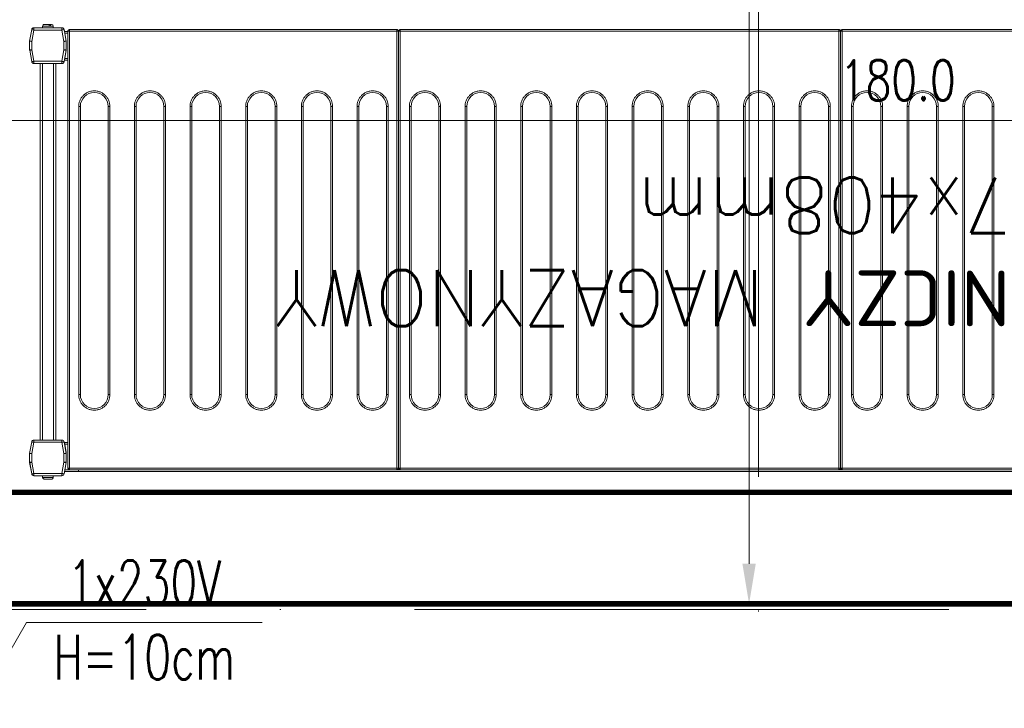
# Model space of a CAD drawing. Header units: millimetres. Extents: x -2074 to 12588, y -3630 to 101167.
# Tile 32 of 256: x 2383 to 2472, y -1652 to -1590. Entities that reach past the tile are written whole.
import ezdxf

# ---------------------------------------------------------------- set-up
doc = ezdxf.new("R2010")
doc.units = ezdxf.units.MM
doc.linetypes.add('ACAD_ISO10W100', pattern=[18, 12, -3, 0, -3])
for name, color, linetype, lineweight in [('SelinAr_BUD_osie', 8, 'ACAD_ISO10W100', 18), ('SelinAr_BUD_ściany', 7, 'Continuous', 25), ('SelinAr_WYP_chłodnictwo', 8, 'Continuous', 18), ('SelinAr_WYP_instalacje elektryczne', 8, 'Continuous', 18), ('SelinAr_WYP_komory', 8, 'Continuous', 18)]:
    doc.layers.add(name, color=color, linetype=linetype, lineweight=lineweight)
doc.styles.add('Arch-Dim', font='romans.shx', dxfattribs={"width": 0.75})
doc.styles.add('JACEK_07', font='SIMPLEX.SHX', dxfattribs={"width": 0.7})
doc.styles.add('RomanS', font='romans.shx')
doc.dimstyles.new('Standard 50', dxfattribs={"dimscale": 20, "dimtxt": 0.18, "dimasz": 0.18, "dimexe": 0.18, "dimexo": 0.0625, "dimgap": 0.09, "dimtad": 1, "dimdec": 1, "dimzin": 0, "dimdsep": 46, "dimtxsty": 'Arch-Dim', "dimcen": 0.09, "dimclrd": 2, "dimclre": 2, "dimclrt": 1, "dimadec": 0, "dimazin": 0, "dimtfac": 1, "dimtdec": 1, "dimtofl": 0, "dimtmove": 0, "dimatfit": 3, "dimfxl": 0, "dimtolj": 1, "dimtzin": 0, "dimarcsym": 0})

# ---------------------------------------------------------------- blocks, each defined once
blk = doc.blocks.new('*D426')
at = {"color": 2, "lineweight": -2}
for p, q in [((41.25, 200), (80.249, 200)), ((76.649, 196.4), (76.649, 3.6)), ((41.25, 0), (80.249, 0))]:
    blk.add_line(p, q, dxfattribs=at)
at = {"color": 2}
for points in [[(76.049, 196.4), (77.249, 196.4), (76.649, 200)], [(76.049, 3.6), (77.249, 3.6), (76.649, 0)]]:
    blk.add_solid(points, dxfattribs=at)
at = {"layer": 'Defpoints', "color": 0}
for p in [(40, 200), (40, 0), (76.649, 0)]:
    blk.add_point(p, dxfattribs=at)
at = {"color": 1, "insert": (73.049, 100), "char_height": 3.6, "attachment_point": 5, "rotation": 90, "style": 'Arch-Dim'}
blk.add_mtext('\\A1;200.0', dxfattribs=at)
blk = doc.blocks.new('*D427')
at = {"color": 2, "lineweight": -2}
for p, q in [((0, 1.25), (0, 46.971)), ((180, 1.25), (180, 46.971)), ((176.4, 43.371), (3.6, 43.371))]:
    blk.add_line(p, q, dxfattribs=at)
at = {"color": 2}
for points in [[(3.6, 43.971), (3.6, 42.771), (0, 43.371)], [(176.4, 43.971), (176.4, 42.771), (180, 43.371)]]:
    blk.add_solid(points, dxfattribs=at)
at = {"layer": 'Defpoints', "color": 0}
for p in [(0, 43.371), (0, 0), (180, 0)]:
    blk.add_point(p, dxfattribs=at)
at = {"color": 1, "insert": (90, 46.971), "char_height": 3.6, "attachment_point": 5, "style": 'Arch-Dim'}
blk.add_mtext('\\A1;180.0', dxfattribs=at)
blk = doc.blocks.new('*U389')
at = {"ltscale": 4}
blk.add_line((0, 50), (0, -1730), dxfattribs=at)
blk = doc.blocks.new('*U341')
at = {"layer": 'SelinAr_WYP_instalacje elektryczne'}
blk.add_lwpolyline([(5, 0), (11.252, 10.829), (32.418, 10.829)], dxfattribs=at)
at = {"layer": 'SelinAr_WYP_instalacje elektryczne', "insert": (21.835, 11.053), "char_height": 4, "width": 21.16548, "attachment_point": 5, "style": 'JACEK_07'}
blk.add_mtext('1x230V\\PH=10cm', dxfattribs=at)
blk = doc.blocks.new('*U395')
at = {"ltscale": 4}
blk.add_line((-50, 0), (1405.402, 0), dxfattribs=at)
blk = doc.blocks.new('*U382')
at = {"lineweight": 15}
for p, q in [((4.383, -0.675), (151.283, -0.675)), ((4.383, -0.825), (151.283, -0.825)), ((82.683, -0.835), (43.283, -0.835)), ((82.683, -0.835), (82.683, -0.879)), ((82.683, -0.879), (82.683, -0.985)), ((82.983, -0.879), (82.983, -0.835)), ((122.383, -0.835), (82.983, -0.835)), ((82.983, -0.985), (82.983, -0.879)), ((122.383, -0.835), (122.383, -0.879)), ((122.383, -0.879), (122.383, -0.985)), ((122.683, -0.879), (122.683, -0.835)), ((152.083, -0.835), (122.683, -0.835)), ((122.683, -0.985), (122.683, -0.879)), ((151.283, -0.825), (151.283, -0.675)), ((151.283, -0.675), (152.529, -0.675)), ((151.283, -0.835), (151.283, -0.825)), ((151.283, -0.825), (152.502, -0.825)), ((152.083, -0.835), (152.083, -0.879)), ((152.083, -0.879), (152.083, -0.985)), ((152.566, -0.465), (152.386, -1.483)), ((152.763, -0.5), (152.583, -1.517)), ((152.763, -0.3), (152.763, -0.5)), ((155.287, -0.3), (152.763, -0.3)), ((155.287, -0.5), (152.763, -0.5)), ((153.55, -0.15), (153.55, -0.3)), ((154.5, -0.15), (153.55, -0.15)), ((153.557, -0.12), (153.553, -0.12)), ((154.497, -0.12), (154.493, -0.12)), ((154.5, -0.3), (154.5, -0.15)), ((155.287, -0.5), (155.287, -0.3)), ((155.466, -1.517), (155.287, -0.5)), ((155.663, -1.483), (155.484, -0.465)), ((155.484, -0.465), (155.666, -1.5)), ((82.683, -0.985), (43.283, -0.985)), ((82.683, -40.185), (82.683, -0.985)), ((82.833, -0.985), (82.683, -0.985)), ((82.983, -0.985), (82.833, -0.985)), ((82.833, -0.985), (82.833, -40.185)), ((82.983, -0.985), (82.983, -40.185)), ((122.383, -0.985), (82.983, -0.985)), ((122.383, -40.185), (122.383, -0.985)), ((122.533, -0.985), (122.383, -0.985)), ((122.533, -40.185), (122.533, -0.985)), ((122.683, -0.985), (122.533, -0.985)), ((122.683, -0.985), (122.683, -40.185)), ((152.083, -0.985), (122.683, -0.985)), ((152.083, -40.185), (152.083, -0.985)), ((152.233, -0.985), (152.083, -0.985)), ((152.233, -40.185), (152.233, -0.985)), ((152.383, -1.5), (152.386, -1.483)), ((152.383, -1.517), (152.383, -1.5)), ((152.383, -1.517), (152.383, -2.3)), ((152.583, -1.517), (152.383, -1.517)), ((152.583, -1.517), (152.583, -2.283)), ((155.466, -2.283), (155.466, -1.517)), ((155.666, -1.517), (155.466, -1.517)), ((155.666, -1.5), (155.666, -2.3)), ((155.666, -2.3), (155.666, -1.517)), ((152.383, -2.375), (152.383, -2.3)), ((152.383, -2.3), (152.566, -3.335)), ((152.515, -3.125), (152.383, -2.375)), ((152.583, -2.283), (152.763, -3.3)), ((155.287, -3.3), (155.466, -2.283)), ((155.484, -3.335), (155.666, -2.3)), ((155.666, -2.3), (155.484, -3.335)), ((152.233, -3.125), (152.515, -3.125)), ((152.233, -3.275), (152.542, -3.275)), ((152.763, -3.3), (155.287, -3.3)), ((152.763, -3.3), (152.763, -3.5)), ((152.763, -3.5), (155.287, -3.5)), ((153.325, -37.291), (153.325, -3.5)), ((153.525, -37.291), (153.525, -3.5)), ((154.525, -37.291), (154.525, -3.5)), ((154.725, -37.291), (154.725, -3.5)), ((155.287, -3.5), (155.287, -3.3)), ((152.233, -37.575), (152.542, -37.575)), ((152.233, -37.725), (152.515, -37.725)), ((152.383, -38.475), (152.515, -37.725)), ((152.566, -37.457), (152.386, -38.474)), ((152.763, -37.491), (152.583, -38.509)), ((152.763, -37.291), (152.763, -37.491)), ((155.287, -37.291), (152.763, -37.291)), ((155.287, -37.491), (152.763, -37.491)), ((155.287, -37.491), (155.287, -37.291)), ((155.466, -38.509), (155.287, -37.491)), ((155.663, -38.474), (155.484, -37.457)), ((152.383, -38.5), (152.383, -38.475)), ((152.383, -38.499), (152.383, -38.5)), ((152.383, -38.5), (152.383, -38.509)), ((152.583, -38.509), (152.383, -38.509)), ((152.383, -38.509), (152.383, -39.291)), ((152.583, -38.509), (152.583, -39.274)), ((155.666, -38.509), (155.466, -38.509)), ((155.466, -39.274), (155.466, -38.509)), ((155.666, -38.5), (155.666, -38.498)), ((155.666, -39.3), (155.666, -38.5)), ((155.666, -39.291), (155.666, -38.509)), ((152.383, -39.291), (152.566, -40.326)), ((152.383, -39.291), (152.383, -39.3)), ((152.383, -39.3), (152.566, -40.335)), ((152.583, -39.274), (152.763, -40.291)), ((155.287, -40.291), (155.466, -39.274)), ((155.484, -40.326), (155.666, -39.291)), ((155.484, -40.335), (155.666, -39.3)), ((43.283, -40.185), (82.683, -40.185)), ((43.283, -40.335), (82.683, -40.335)), ((82.683, -40.185), (82.833, -40.185)), ((82.683, -40.332), (82.683, -40.185)), ((82.683, -40.335), (82.683, -40.332)), ((82.833, -40.185), (82.983, -40.185)), ((82.983, -40.185), (122.383, -40.185)), ((82.983, -40.185), (82.983, -40.332)), ((82.983, -40.332), (82.983, -40.335)), ((82.983, -40.335), (122.383, -40.335)), ((122.383, -40.185), (122.533, -40.185)), ((122.383, -40.332), (122.383, -40.185)), ((122.383, -40.335), (122.383, -40.332)), ((122.533, -40.185), (122.683, -40.185)), ((122.683, -40.185), (152.083, -40.185)), ((122.683, -40.185), (122.683, -40.332)), ((122.683, -40.332), (122.683, -40.335)), ((122.683, -40.335), (152.083, -40.335)), ((152.083, -40.185), (152.233, -40.185)), ((152.083, -40.332), (152.083, -40.185)), ((152.083, -40.335), (152.083, -40.332)), ((152.233, -40.025), (152.511, -40.025)), ((152.233, -40.175), (152.537, -40.175)), ((152.763, -40.291), (155.287, -40.291)), ((152.763, -40.291), (152.763, -40.491)), ((152.763, -40.491), (155.287, -40.491)), ((152.763, -40.5), (155.287, -40.5)), ((153.55, -40.5), (153.55, -40.65)), ((153.55, -40.65), (154.5, -40.65)), ((154.5, -40.65), (154.5, -40.5)), ((155.287, -40.491), (155.287, -40.291)), ((153.791, -40.68), (153.901, -40.68)), ((153.941, -40.8), (153.847, -40.8))]:
    blk.add_line(p, q, dxfattribs=at)
at = {"color": 253, "lineweight": 15}
for p, q in [((69.063, -33.435), (69.063, -7.585)), ((69.063, -7.585), (69.213, -7.585)), ((69.213, -33.435), (69.213, -7.585)), ((71.713, -7.585), (71.713, -33.435)), ((71.863, -7.585), (71.713, -7.585)), ((71.863, -7.585), (71.863, -33.435)), ((74.063, -33.435), (74.063, -7.585)), ((74.063, -7.585), (74.213, -7.585)), ((74.213, -33.435), (74.213, -7.585)), ((76.713, -7.585), (76.713, -33.435)), ((76.863, -7.585), (76.713, -7.585)), ((76.863, -7.585), (76.863, -33.435)), ((79.063, -33.435), (79.063, -7.585)), ((79.063, -7.585), (79.213, -7.585)), ((79.213, -33.435), (79.213, -7.585)), ((81.713, -7.585), (81.713, -33.435)), ((81.863, -7.585), (81.713, -7.585)), ((81.863, -7.585), (81.863, -33.435)), ((83.763, -33.435), (83.763, -7.585)), ((83.763, -7.585), (83.913, -7.585)), ((83.913, -33.435), (83.913, -7.585)), ((86.413, -7.585), (86.413, -33.435)), ((86.563, -7.585), (86.413, -7.585)), ((86.563, -7.585), (86.563, -33.435)), ((88.763, -33.435), (88.763, -7.585)), ((88.763, -7.585), (88.913, -7.585)), ((88.913, -33.435), (88.913, -7.585)), ((91.413, -7.585), (91.413, -33.435)), ((91.563, -7.585), (91.413, -7.585)), ((91.563, -7.585), (91.563, -33.435)), ((93.763, -33.435), (93.763, -7.585)), ((93.763, -7.585), (93.913, -7.585)), ((93.913, -33.435), (93.913, -7.585)), ((96.413, -7.585), (96.413, -33.435)), ((96.563, -7.585), (96.413, -7.585)), ((96.563, -7.585), (96.563, -33.435)), ((98.763, -33.435), (98.763, -7.585)), ((98.763, -7.585), (98.913, -7.585)), ((98.913, -33.435), (98.913, -7.585)), ((101.413, -7.585), (101.413, -33.435)), ((101.563, -7.585), (101.413, -7.585)), ((101.563, -7.585), (101.563, -33.435)), ((103.763, -33.435), (103.763, -7.585)), ((103.763, -7.585), (103.913, -7.585)), ((103.913, -33.435), (103.913, -7.585)), ((106.413, -7.585), (106.413, -33.435)), ((106.563, -7.585), (106.413, -7.585)), ((106.563, -7.585), (106.563, -33.435)), ((108.763, -33.435), (108.763, -7.585)), ((108.763, -7.585), (108.913, -7.585)), ((108.913, -33.435), (108.913, -7.585)), ((111.413, -7.585), (111.413, -33.435)), ((111.563, -7.585), (111.413, -7.585)), ((111.563, -7.585), (111.563, -33.435)), ((113.763, -33.435), (113.763, -7.585)), ((113.763, -7.585), (113.913, -7.585)), ((113.913, -33.435), (113.913, -7.585)), ((116.413, -7.585), (116.413, -33.435)), ((116.563, -7.585), (116.413, -7.585)), ((116.563, -7.585), (116.563, -33.435)), ((118.763, -33.435), (118.763, -7.585)), ((118.763, -7.585), (118.913, -7.585)), ((118.913, -33.435), (118.913, -7.585)), ((121.413, -7.585), (121.413, -33.435)), ((121.563, -7.585), (121.413, -7.585)), ((121.563, -7.585), (121.563, -33.435)), ((123.463, -33.435), (123.463, -7.585)), ((123.463, -7.585), (123.613, -7.585)), ((123.613, -33.435), (123.613, -7.585)), ((126.113, -7.585), (126.113, -33.435)), ((126.263, -7.585), (126.113, -7.585)), ((126.263, -7.585), (126.263, -33.435)), ((128.463, -33.435), (128.463, -7.585)), ((128.463, -7.585), (128.613, -7.585)), ((128.613, -33.435), (128.613, -7.585)), ((131.113, -7.585), (131.113, -33.435)), ((131.263, -7.585), (131.113, -7.585)), ((131.263, -7.585), (131.263, -33.435)), ((133.463, -33.435), (133.463, -7.585)), ((133.463, -7.585), (133.613, -7.585)), ((133.613, -33.435), (133.613, -7.585)), ((136.113, -7.585), (136.113, -33.435)), ((136.263, -7.585), (136.113, -7.585)), ((136.263, -7.585), (136.263, -33.435)), ((138.463, -33.435), (138.463, -7.585)), ((138.463, -7.585), (138.613, -7.585)), ((138.613, -33.435), (138.613, -7.585)), ((141.113, -7.585), (141.113, -33.435)), ((141.263, -7.585), (141.113, -7.585)), ((141.263, -7.585), (141.263, -33.435)), ((143.463, -33.435), (143.463, -7.585)), ((143.463, -7.585), (143.613, -7.585)), ((143.613, -33.435), (143.613, -7.585)), ((146.113, -7.585), (146.113, -33.435)), ((146.263, -7.585), (146.113, -7.585)), ((146.263, -7.585), (146.263, -33.435)), ((148.463, -33.435), (148.463, -7.585)), ((148.463, -7.585), (148.613, -7.585)), ((148.613, -33.435), (148.613, -7.585)), ((151.113, -7.585), (151.113, -33.435)), ((151.263, -7.585), (151.113, -7.585)), ((151.263, -7.585), (151.263, -33.435)), ((69.213, -33.435), (69.063, -33.435)), ((71.863, -33.435), (71.713, -33.435)), ((74.213, -33.435), (74.063, -33.435)), ((76.863, -33.435), (76.713, -33.435)), ((79.213, -33.435), (79.063, -33.435)), ((81.863, -33.435), (81.713, -33.435)), ((83.913, -33.435), (83.763, -33.435)), ((86.563, -33.435), (86.413, -33.435)), ((88.913, -33.435), (88.763, -33.435)), ((91.563, -33.435), (91.413, -33.435)), ((93.913, -33.435), (93.763, -33.435)), ((96.563, -33.435), (96.413, -33.435)), ((98.913, -33.435), (98.763, -33.435)), ((101.563, -33.435), (101.413, -33.435)), ((103.913, -33.435), (103.763, -33.435)), ((106.563, -33.435), (106.413, -33.435)), ((108.913, -33.435), (108.763, -33.435)), ((111.563, -33.435), (111.413, -33.435)), ((113.913, -33.435), (113.763, -33.435)), ((116.563, -33.435), (116.413, -33.435)), ((118.913, -33.435), (118.763, -33.435)), ((121.563, -33.435), (121.413, -33.435)), ((123.613, -33.435), (123.463, -33.435)), ((126.263, -33.435), (126.113, -33.435)), ((128.613, -33.435), (128.463, -33.435)), ((131.263, -33.435), (131.113, -33.435)), ((133.613, -33.435), (133.463, -33.435)), ((136.263, -33.435), (136.113, -33.435)), ((138.613, -33.435), (138.463, -33.435)), ((141.263, -33.435), (141.113, -33.435)), ((143.613, -33.435), (143.463, -33.435)), ((146.263, -33.435), (146.113, -33.435)), ((148.613, -33.435), (148.463, -33.435)), ((151.263, -33.435), (151.113, -33.435))]:
    blk.add_line(p, q, dxfattribs=at)
at = {"lineweight": 15, "flags": 128}
for points in [[(152.763, -0.5), (152.724, -0.493), (152.687, -0.487), (152.653, -0.481), (152.623, -0.475), (152.599, -0.471), (152.581, -0.468), (152.569, -0.466), (152.566, -0.465)], [(155.484, -0.465), (155.48, -0.466), (155.469, -0.468), (155.451, -0.471), (155.426, -0.475), (155.396, -0.481), (155.362, -0.487), (155.325, -0.493), (155.287, -0.5)], [(152.386, -1.483), (152.39, -1.483), (152.401, -1.485), (152.419, -1.489), (152.444, -1.493), (152.474, -1.498), (152.508, -1.504), (152.545, -1.511), (152.583, -1.517)], [(155.466, -1.517), (155.505, -1.511), (155.542, -1.504), (155.576, -1.498), (155.606, -1.493), (155.63, -1.489), (155.648, -1.485), (155.66, -1.483), (155.663, -1.483)], [(152.583, -2.283), (152.544, -2.286), (152.507, -2.289), (152.472, -2.292), (152.442, -2.295), (152.417, -2.297), (152.398, -2.299), (152.387, -2.3), (152.383, -2.3)], [(155.666, -2.3), (155.663, -2.3), (155.654, -2.299), (155.64, -2.298), (155.62, -2.296), (155.595, -2.294), (155.566, -2.291), (155.535, -2.288), (155.501, -2.286), (155.466, -2.283)], [(152.542, -3.275), (152.541, -3.272), (152.54, -3.264), (152.537, -3.25), (152.534, -3.231), (152.53, -3.208), (152.526, -3.182), (152.521, -3.154), (152.515, -3.125)], [(152.566, -3.335), (152.569, -3.334), (152.581, -3.332), (152.599, -3.329), (152.623, -3.325), (152.653, -3.319), (152.687, -3.313), (152.724, -3.307), (152.763, -3.3)], [(155.287, -3.3), (155.325, -3.307), (155.362, -3.313), (155.396, -3.319), (155.426, -3.325), (155.451, -3.329), (155.469, -3.332), (155.48, -3.334), (155.484, -3.335)], [(152.515, -37.725), (152.521, -37.696), (152.526, -37.668), (152.53, -37.642), (152.534, -37.619), (152.537, -37.6), (152.54, -37.586), (152.541, -37.578), (152.542, -37.575)], [(152.763, -37.491), (152.724, -37.484), (152.687, -37.478), (152.653, -37.472), (152.623, -37.467), (152.599, -37.462), (152.581, -37.459), (152.569, -37.457), (152.566, -37.457)], [(155.484, -37.457), (155.48, -37.457), (155.469, -37.459), (155.451, -37.462), (155.426, -37.467), (155.396, -37.472), (155.362, -37.478), (155.325, -37.484), (155.287, -37.491)], [(152.386, -38.474), (152.39, -38.475), (152.401, -38.477), (152.419, -38.48), (152.444, -38.484), (152.474, -38.489), (152.508, -38.495), (152.545, -38.502), (152.583, -38.509)], [(155.466, -38.509), (155.505, -38.502), (155.542, -38.495), (155.576, -38.489), (155.606, -38.484), (155.63, -38.48), (155.648, -38.477), (155.66, -38.475), (155.663, -38.474)], [(152.583, -39.274), (152.544, -39.277), (152.507, -39.28), (152.472, -39.283), (152.442, -39.286), (152.417, -39.288), (152.398, -39.29), (152.387, -39.291), (152.383, -39.291)], [(155.666, -39.291), (155.663, -39.291), (155.654, -39.29), (155.64, -39.289), (155.62, -39.287), (155.595, -39.285), (155.566, -39.283), (155.535, -39.28), (155.501, -39.277), (155.466, -39.274)], [(152.566, -40.326), (152.569, -40.325), (152.581, -40.323), (152.599, -40.32), (152.623, -40.316), (152.653, -40.311), (152.687, -40.305), (152.724, -40.298), (152.763, -40.291)], [(155.287, -40.291), (155.325, -40.298), (155.362, -40.305), (155.396, -40.311), (155.426, -40.316), (155.451, -40.32), (155.469, -40.323), (155.48, -40.325), (155.484, -40.326)]]:
    blk.add_lwpolyline(points, dxfattribs=at)
at = {"lineweight": 15}
for centre, radius, start, end in [((82.683, -0.985), 0.15, 0, 90), ((82.983, -0.985), 0.15, 90, 180), ((122.383, -0.985), 0.15, 0, 90), ((122.683, -0.985), 0.15, 90, 180), ((152.083, -0.985), 0.15, 0, 90), ((152.763, -0.5), 0.2, 90, 170), ((153.7, -0.15), 0.15, 168.46304, 180), ((154.35, -0.15), 0.15, 0, 11.53696), ((155.287, -0.5), 0.2, 10, 90), ((152.583, -1.517), 0.2, 170, 180), ((155.466, -1.517), 0.2, 0, 10), ((152.763, -3.3), 0.2, 190, 270), ((155.287, -3.3), 0.2, 270, 350), ((155.287, -3.3), 0.2, 270, 350), ((152.763, -37.491), 0.2, 90, 170), ((155.287, -37.491), 0.2, 10, 90), ((152.583, -38.509), 0.2, 170, 180), ((155.466, -38.509), 0.2, 0, 10), ((152.763, -40.291), 0.2, 190, 270), ((152.763, -40.3), 0.2, 190, 270), ((153.7, -40.65), 0.15, 180, 270), ((154.35, -40.65), 0.15, 270, 0), ((155.287, -40.291), 0.2, 270, 350), ((155.287, -40.3), 0.2, 270, 350)]:
    blk.add_arc(centre, radius, start, end, dxfattribs=at)
at = {"color": 253, "lineweight": 15}
for centre, start, end in [((70.463, -7.585), 0, 180), ((75.463, -7.585), 0, 180), ((80.463, -7.585), 0, 180), ((85.163, -7.585), 0, 180), ((90.163, -7.585), 0, 180), ((95.163, -7.585), 0, 180), ((100.163, -7.585), 0, 180), ((105.163, -7.585), 0, 180), ((110.163, -7.585), 0, 180), ((115.163, -7.585), 0, 180), ((120.163, -7.585), 0, 180), ((124.863, -7.585), 0, 180), ((129.863, -7.585), 0, 180), ((134.863, -7.585), 0, 180), ((139.863, -7.585), 0, 180), ((144.863, -7.585), 0, 180), ((149.863, -7.585), 0, 180), ((70.463, -33.435), 180, 0), ((75.463, -33.435), 180, 0), ((80.463, -33.435), 180, 0), ((85.163, -33.435), 180, 0), ((90.163, -33.435), 180, 0), ((95.163, -33.435), 180, 0), ((100.163, -33.435), 180, 0), ((105.163, -33.435), 180, 0), ((110.163, -33.435), 180, 0), ((115.163, -33.435), 180, 0), ((120.163, -33.435), 180, 0), ((124.863, -33.435), 180, 0), ((129.863, -33.435), 180, 0), ((134.863, -33.435), 180, 0), ((139.863, -33.435), 180, 0), ((144.863, -33.435), 180, 0), ((149.863, -33.435), 180, 0)]:
    blk.add_arc(centre, 1.25, start, end, dxfattribs=at)
at = {"lineweight": 15}
for points, knots in [([(153.705, 0), (153.688, -0.002), (153.654, -0.005), (153.608, -0.031), (153.572, -0.07), (153.562, -0.103), (153.557, -0.12)], [0, 0, 0, 0, 0.250223, 0.50055, 0.748156, 1, 1, 1, 1]), ([(154.344, 0), (154.334, 0), (154.313, 0), (154.236, 0), (154.136, 0), (154.025, 0), (153.913, 0), (153.813, 0), (153.737, 0), (153.716, 0), (153.705, 0)], [0, 0, 0, 0, 0.121175, 0.249996, 0.378825, 0.5, 0.621175, 0.750004, 0.878825, 1, 1, 1, 1]), ([(154.493, -0.12), (154.488, -0.104), (154.478, -0.072), (154.444, -0.033), (154.398, -0.006), (154.363, -0.002), (154.344, 0)], [0, 0, 0, 0, 0.243628, 0.487231, 0.731943, 1, 1, 1, 1]), ([(82.683, -40.332), (82.693, -40.331), (82.714, -40.329), (82.743, -40.32), (82.77, -40.305), (82.8, -40.28), (82.828, -40.24), (82.831, -40.202), (82.833, -40.183)], [0, 0, 0, 0, 0.130758, 0.260025, 0.387956, 0.514571, 0.761733, 1, 1, 1, 1]), ([(82.833, -40.183), (82.835, -40.202), (82.839, -40.24), (82.867, -40.28), (82.897, -40.305), (82.923, -40.32), (82.953, -40.329), (82.973, -40.331), (82.983, -40.332)], [0, 0, 0, 0, 0.2382669, 0.4854287, 0.6120441, 0.7399751, 0.869242, 1, 1, 1, 1]), ([(122.383, -40.332), (122.393, -40.331), (122.414, -40.329), (122.443, -40.32), (122.47, -40.305), (122.5, -40.28), (122.528, -40.24), (122.531, -40.202), (122.533, -40.183)], [0, 0, 0, 0, 0.130781, 0.260045, 0.387974, 0.514588, 0.761732, 1, 1, 1, 1]), ([(122.533, -40.183), (122.535, -40.202), (122.539, -40.24), (122.566, -40.28), (122.597, -40.305), (122.623, -40.32), (122.653, -40.329), (122.673, -40.331), (122.683, -40.332)], [0, 0, 0, 0, 0.238268, 0.485414, 0.612028, 0.740001, 0.869219, 1, 1, 1, 1]), ([(152.083, -40.332), (152.093, -40.331), (152.114, -40.329), (152.143, -40.32), (152.17, -40.305), (152.2, -40.28), (152.228, -40.24), (152.231, -40.202), (152.233, -40.183)], [0, 0, 0, 0, 0.130781, 0.259999, 0.387972, 0.514586, 0.761732, 1, 1, 1, 1]), ([(153.745, -40.8), (153.752, -40.8), (153.774, -40.8), (153.817, -40.8), (153.847, -40.8)], [0, 0, 0, 0, 0.31193, 1, 1, 1, 1]), ([(153.847, -40.8), (153.841, -40.798), (153.828, -40.795), (153.81, -40.769), (153.797, -40.73), (153.793, -40.697), (153.791, -40.68)], [0, 0, 0, 0, 0.250219, 0.500536, 0.748167, 1, 1, 1, 1]), ([(153.901, -40.68), (153.903, -40.696), (153.907, -40.728), (153.92, -40.767), (153.938, -40.794), (153.951, -40.798), (153.958, -40.8)], [0, 0, 0, 0, 0.243636, 0.487267, 0.731983, 1, 1, 1, 1]), ([(153.958, -40.8), (153.995, -40.8), (154.07, -40.8), (154.18, -40.8), (154.272, -40.8), (154.329, -40.8), (154.354, -40.8), (154.348, -40.8), (154.347, -40.8)], [0, 0, 0, 0, 0.188956, 0.389822, 0.590683, 0.779625, 0.968579, 1, 1, 1, 1])]:
    blk.add_open_spline(points, degree=3, knots=knots, dxfattribs=at)
at = {"color": 253, "lineweight": 15}
for points, knots in [([(69.063, -7.585), (69.068, -7.5), (69.077, -7.324), (69.155, -7.063), (69.284, -6.812), (69.466, -6.588), (69.69, -6.406), (69.941, -6.276), (70.202, -6.201), (70.463, -6.177), (70.724, -6.201), (70.985, -6.276), (71.236, -6.406), (71.46, -6.588), (71.642, -6.812), (71.771, -7.063), (71.849, -7.324), (71.859, -7.5), (71.863, -7.585)], [0, 0, 0, 0, 0.058258, 0.120006, 0.184321, 0.25, 0.31568, 0.379994, 0.441742, 0.5, 0.558259, 0.620005, 0.68432, 0.75, 0.815679, 0.879994, 0.941742, 1, 1, 1, 1]), ([(74.063, -7.585), (74.068, -7.5), (74.077, -7.324), (74.155, -7.063), (74.284, -6.812), (74.466, -6.588), (74.69, -6.406), (74.941, -6.276), (75.202, -6.201), (75.463, -6.177), (75.724, -6.201), (75.985, -6.276), (76.236, -6.406), (76.46, -6.588), (76.642, -6.812), (76.771, -7.063), (76.849, -7.324), (76.859, -7.5), (76.863, -7.585)], [0, 0, 0, 0, 0.058258, 0.120006, 0.18432, 0.25, 0.31568, 0.379994, 0.441742, 0.5, 0.558257, 0.620005, 0.684321, 0.75, 0.81568, 0.879994, 0.941742, 1, 1, 1, 1]), ([(79.063, -7.585), (79.068, -7.5), (79.077, -7.324), (79.155, -7.063), (79.284, -6.812), (79.466, -6.588), (79.69, -6.406), (79.941, -6.276), (80.202, -6.201), (80.463, -6.177), (80.724, -6.201), (80.985, -6.276), (81.236, -6.406), (81.46, -6.588), (81.642, -6.812), (81.771, -7.063), (81.849, -7.324), (81.859, -7.5), (81.863, -7.585)], [0, 0, 0, 0, 0.058258, 0.120006, 0.18432, 0.25, 0.315679, 0.379994, 0.441742, 0.500001, 0.558258, 0.620006, 0.684321, 0.75, 0.81568, 0.879994, 0.941742, 1, 1, 1, 1]), ([(83.763, -7.585), (83.768, -7.5), (83.777, -7.324), (83.855, -7.063), (83.984, -6.812), (84.166, -6.588), (84.39, -6.406), (84.641, -6.276), (84.902, -6.201), (85.163, -6.177), (85.424, -6.201), (85.685, -6.276), (85.936, -6.406), (86.16, -6.588), (86.342, -6.812), (86.471, -7.063), (86.549, -7.324), (86.559, -7.5), (86.563, -7.585)], [0, 0, 0, 0, 0.058258, 0.120006, 0.18432, 0.25, 0.31568, 0.379994, 0.441742, 0.5, 0.558258, 0.620006, 0.684321, 0.75, 0.81568, 0.879994, 0.941742, 1, 1, 1, 1]), ([(88.763, -7.585), (88.768, -7.5), (88.777, -7.324), (88.855, -7.063), (88.984, -6.812), (89.166, -6.588), (89.39, -6.406), (89.641, -6.276), (89.902, -6.201), (90.163, -6.177), (90.424, -6.201), (90.685, -6.276), (90.936, -6.406), (91.16, -6.588), (91.342, -6.812), (91.471, -7.063), (91.549, -7.324), (91.559, -7.5), (91.563, -7.585)], [0, 0, 0, 0, 0.058258, 0.120006, 0.18432, 0.250001, 0.315679, 0.379994, 0.441742, 0.500001, 0.558258, 0.620006, 0.684321, 0.749999, 0.81568, 0.879994, 0.941742, 1, 1, 1, 1]), ([(93.763, -7.585), (93.768, -7.5), (93.777, -7.324), (93.855, -7.063), (93.984, -6.812), (94.166, -6.588), (94.39, -6.406), (94.641, -6.276), (94.902, -6.201), (95.163, -6.177), (95.424, -6.201), (95.685, -6.276), (95.936, -6.406), (96.16, -6.588), (96.342, -6.812), (96.471, -7.063), (96.549, -7.324), (96.559, -7.5), (96.563, -7.585)], [0, 0, 0, 0, 0.058258, 0.120006, 0.18432, 0.25, 0.315679, 0.379994, 0.441742, 0.5, 0.558258, 0.620006, 0.68432, 0.75, 0.81568, 0.879994, 0.941742, 1, 1, 1, 1]), ([(98.763, -7.585), (98.768, -7.5), (98.777, -7.324), (98.855, -7.063), (98.984, -6.812), (99.166, -6.588), (99.39, -6.406), (99.641, -6.276), (99.902, -6.201), (100.163, -6.177), (100.424, -6.201), (100.685, -6.276), (100.936, -6.406), (101.16, -6.588), (101.342, -6.812), (101.471, -7.063), (101.549, -7.324), (101.559, -7.5), (101.563, -7.585)], [0, 0, 0, 0, 0.058258, 0.120006, 0.184321, 0.25, 0.31568, 0.379995, 0.441741, 0.5, 0.558258, 0.620006, 0.68432, 0.75, 0.815679, 0.879994, 0.941742, 1, 1, 1, 1]), ([(103.763, -7.585), (103.768, -7.5), (103.777, -7.324), (103.855, -7.063), (103.984, -6.812), (104.166, -6.588), (104.39, -6.406), (104.641, -6.276), (104.902, -6.201), (105.163, -6.177), (105.424, -6.201), (105.685, -6.276), (105.936, -6.406), (106.16, -6.588), (106.342, -6.812), (106.471, -7.063), (106.549, -7.324), (106.559, -7.5), (106.563, -7.585)], [0, 0, 0, 0, 0.058258, 0.120006, 0.184321, 0.25, 0.31568, 0.379994, 0.441742, 0.5, 0.558259, 0.620005, 0.68432, 0.75, 0.815679, 0.879994, 0.941742, 1, 1, 1, 1]), ([(108.763, -7.585), (108.768, -7.5), (108.777, -7.324), (108.855, -7.063), (108.984, -6.812), (109.166, -6.588), (109.39, -6.406), (109.641, -6.276), (109.902, -6.201), (110.163, -6.177), (110.424, -6.201), (110.685, -6.276), (110.936, -6.406), (111.16, -6.588), (111.342, -6.812), (111.471, -7.063), (111.549, -7.324), (111.559, -7.5), (111.563, -7.585)], [0, 0, 0, 0, 0.058258, 0.120006, 0.18432, 0.25, 0.31568, 0.379994, 0.441742, 0.5, 0.558258, 0.620006, 0.684321, 0.75, 0.81568, 0.879994, 0.941742, 1, 1, 1, 1]), ([(113.763, -7.585), (113.768, -7.5), (113.777, -7.324), (113.855, -7.063), (113.984, -6.812), (114.166, -6.588), (114.39, -6.406), (114.641, -6.276), (114.902, -6.201), (115.163, -6.177), (115.424, -6.201), (115.685, -6.276), (115.936, -6.406), (116.16, -6.588), (116.342, -6.812), (116.471, -7.063), (116.549, -7.324), (116.559, -7.5), (116.563, -7.585)], [0, 0, 0, 0, 0.058258, 0.120006, 0.184321, 0.25, 0.315679, 0.379995, 0.441742, 0.5, 0.558259, 0.620005, 0.684319, 0.75, 0.815679, 0.879994, 0.941742, 1, 1, 1, 1]), ([(118.763, -7.585), (118.768, -7.5), (118.777, -7.324), (118.855, -7.063), (118.984, -6.812), (119.166, -6.588), (119.39, -6.406), (119.641, -6.276), (119.902, -6.201), (120.163, -6.177), (120.424, -6.201), (120.685, -6.276), (120.936, -6.406), (121.16, -6.588), (121.342, -6.812), (121.471, -7.063), (121.549, -7.324), (121.559, -7.5), (121.563, -7.585)], [0, 0, 0, 0, 0.058258, 0.120006, 0.184321, 0.25, 0.315681, 0.379995, 0.441741, 0.5, 0.558258, 0.620005, 0.684321, 0.75, 0.815679, 0.879994, 0.941742, 1, 1, 1, 1]), ([(123.463, -7.585), (123.468, -7.5), (123.477, -7.324), (123.555, -7.063), (123.684, -6.812), (123.866, -6.588), (124.09, -6.406), (124.341, -6.276), (124.602, -6.201), (124.863, -6.177), (125.124, -6.201), (125.385, -6.276), (125.636, -6.406), (125.86, -6.588), (126.042, -6.812), (126.171, -7.063), (126.249, -7.324), (126.259, -7.5), (126.263, -7.585)], [0, 0, 0, 0, 0.058258, 0.120006, 0.184321, 0.25, 0.315679, 0.379993, 0.441742, 0.5, 0.558259, 0.620005, 0.684319, 0.75, 0.81568, 0.879994, 0.941742, 1, 1, 1, 1]), ([(128.463, -7.585), (128.468, -7.5), (128.477, -7.324), (128.555, -7.063), (128.684, -6.812), (128.866, -6.588), (129.09, -6.406), (129.341, -6.276), (129.602, -6.201), (129.863, -6.177), (130.124, -6.201), (130.385, -6.276), (130.636, -6.406), (130.86, -6.588), (131.042, -6.812), (131.171, -7.063), (131.249, -7.324), (131.259, -7.5), (131.263, -7.585)], [0, 0, 0, 0, 0.058258, 0.120006, 0.184321, 0.25, 0.315681, 0.379995, 0.441741, 0.5, 0.558258, 0.620005, 0.684321, 0.75, 0.815679, 0.879994, 0.941742, 1, 1, 1, 1]), ([(133.463, -7.585), (133.468, -7.5), (133.477, -7.324), (133.555, -7.063), (133.684, -6.812), (133.866, -6.588), (134.09, -6.406), (134.341, -6.276), (134.602, -6.201), (134.863, -6.177), (135.124, -6.201), (135.385, -6.276), (135.636, -6.406), (135.86, -6.588), (136.042, -6.812), (136.171, -7.063), (136.249, -7.324), (136.259, -7.5), (136.263, -7.585)], [0, 0, 0, 0, 0.058258, 0.120006, 0.18432, 0.250001, 0.315679, 0.379993, 0.441743, 0.500001, 0.558257, 0.620006, 0.68432, 0.750001, 0.81568, 0.879994, 0.941742, 1, 1, 1, 1]), ([(138.463, -7.585), (138.468, -7.5), (138.477, -7.324), (138.555, -7.063), (138.684, -6.812), (138.866, -6.588), (139.09, -6.406), (139.341, -6.276), (139.602, -6.201), (139.863, -6.177), (140.124, -6.201), (140.385, -6.276), (140.636, -6.406), (140.86, -6.588), (141.042, -6.812), (141.171, -7.063), (141.249, -7.324), (141.259, -7.5), (141.263, -7.585)], [0, 0, 0, 0, 0.058258, 0.120006, 0.184321, 0.25, 0.315679, 0.379995, 0.441742, 0.5, 0.558259, 0.620005, 0.684322, 0.75, 0.81568, 0.879994, 0.941742, 1, 1, 1, 1]), ([(143.463, -7.585), (143.468, -7.5), (143.477, -7.324), (143.555, -7.063), (143.684, -6.812), (143.866, -6.588), (144.09, -6.406), (144.341, -6.276), (144.602, -6.201), (144.863, -6.177), (145.124, -6.201), (145.385, -6.276), (145.636, -6.406), (145.86, -6.588), (146.042, -6.812), (146.171, -7.063), (146.249, -7.324), (146.259, -7.5), (146.263, -7.585)], [0, 0, 0, 0, 0.058258, 0.120006, 0.18432, 0.249999, 0.31568, 0.379994, 0.441741, 0.499999, 0.558258, 0.620007, 0.684321, 0.749999, 0.815681, 0.879994, 0.941742, 1, 1, 1, 1]), ([(148.463, -7.585), (148.468, -7.5), (148.477, -7.324), (148.555, -7.063), (148.684, -6.812), (148.866, -6.588), (149.09, -6.406), (149.341, -6.276), (149.602, -6.201), (149.863, -6.177), (150.124, -6.201), (150.385, -6.276), (150.636, -6.406), (150.86, -6.588), (151.042, -6.812), (151.171, -7.063), (151.249, -7.324), (151.259, -7.5), (151.263, -7.585)], [0, 0, 0, 0, 0.058258, 0.120006, 0.184321, 0.25, 0.315679, 0.379993, 0.441742, 0.5, 0.558259, 0.620005, 0.684319, 0.75, 0.81568, 0.879994, 0.941742, 1, 1, 1, 1]), ([(71.863, -33.435), (71.859, -33.52), (71.849, -33.696), (71.771, -33.957), (71.642, -34.208), (71.46, -34.432), (71.236, -34.614), (70.985, -34.744), (70.724, -34.819), (70.463, -34.843), (70.202, -34.819), (69.941, -34.744), (69.69, -34.614), (69.466, -34.432), (69.284, -34.208), (69.155, -33.957), (69.077, -33.696), (69.068, -33.52), (69.063, -33.435)], [0, 0, 0, 0, 0.058258, 0.120005, 0.184321, 0.25, 0.31568, 0.379995, 0.441741, 0.5, 0.558258, 0.620006, 0.68432, 0.75, 0.815679, 0.879995, 0.941742, 1, 1, 1, 1]), ([(76.863, -33.435), (76.859, -33.52), (76.849, -33.696), (76.771, -33.957), (76.642, -34.208), (76.46, -34.432), (76.236, -34.614), (75.985, -34.744), (75.724, -34.819), (75.463, -34.843), (75.202, -34.819), (74.941, -34.744), (74.69, -34.614), (74.466, -34.432), (74.284, -34.208), (74.155, -33.957), (74.077, -33.696), (74.068, -33.52), (74.063, -33.435)], [0, 0, 0, 0, 0.058258, 0.120006, 0.18432, 0.25, 0.31568, 0.379995, 0.441743, 0.5, 0.558258, 0.620006, 0.68432, 0.75, 0.81568, 0.879995, 0.941742, 1, 1, 1, 1]), ([(81.863, -33.435), (81.859, -33.52), (81.849, -33.696), (81.771, -33.957), (81.642, -34.208), (81.46, -34.432), (81.236, -34.614), (80.985, -34.744), (80.724, -34.819), (80.463, -34.843), (80.202, -34.819), (79.941, -34.744), (79.69, -34.614), (79.466, -34.432), (79.284, -34.208), (79.155, -33.957), (79.077, -33.696), (79.068, -33.52), (79.063, -33.435)], [0, 0, 0, 0, 0.058258, 0.120006, 0.18432, 0.249999, 0.315679, 0.379994, 0.441742, 0.499999, 0.558258, 0.620006, 0.684321, 0.75, 0.81568, 0.879995, 0.941742, 1, 1, 1, 1]), ([(86.563, -33.435), (86.559, -33.52), (86.549, -33.696), (86.471, -33.957), (86.342, -34.208), (86.16, -34.432), (85.936, -34.614), (85.685, -34.744), (85.424, -34.819), (85.163, -34.843), (84.902, -34.819), (84.641, -34.744), (84.39, -34.614), (84.166, -34.432), (83.984, -34.208), (83.855, -33.957), (83.777, -33.696), (83.768, -33.52), (83.763, -33.435)], [0, 0, 0, 0, 0.058258, 0.120006, 0.18432, 0.25, 0.315679, 0.379994, 0.441742, 0.5, 0.558258, 0.620006, 0.68432, 0.75, 0.81568, 0.879994, 0.941742, 1, 1, 1, 1]), ([(91.563, -33.435), (91.559, -33.52), (91.549, -33.696), (91.471, -33.957), (91.342, -34.208), (91.16, -34.432), (90.936, -34.614), (90.685, -34.744), (90.424, -34.819), (90.163, -34.843), (89.902, -34.819), (89.641, -34.744), (89.39, -34.614), (89.166, -34.432), (88.984, -34.208), (88.855, -33.957), (88.777, -33.696), (88.768, -33.52), (88.763, -33.435)], [0, 0, 0, 0, 0.0582581, 0.1200056, 0.1843203, 0.2500004, 0.3156792, 0.3799943, 0.4417422, 0.4999993, 0.5582578, 0.6200057, 0.6843208, 0.7499996, 0.8156797, 0.8799944, 0.9417419, 1, 1, 1, 1]), ([(96.563, -33.435), (96.559, -33.52), (96.549, -33.696), (96.471, -33.957), (96.342, -34.208), (96.16, -34.432), (95.936, -34.614), (95.685, -34.744), (95.424, -34.819), (95.163, -34.843), (94.902, -34.819), (94.641, -34.744), (94.39, -34.614), (94.166, -34.432), (93.984, -34.208), (93.855, -33.957), (93.777, -33.696), (93.768, -33.52), (93.763, -33.435)], [0, 0, 0, 0, 0.058258, 0.120006, 0.18432, 0.25, 0.31568, 0.379994, 0.441742, 0.5, 0.558258, 0.620006, 0.684321, 0.75, 0.81568, 0.879994, 0.941742, 1, 1, 1, 1]), ([(101.563, -33.435), (101.559, -33.52), (101.549, -33.696), (101.471, -33.957), (101.342, -34.208), (101.16, -34.432), (100.936, -34.614), (100.685, -34.744), (100.424, -34.819), (100.163, -34.843), (99.902, -34.819), (99.641, -34.744), (99.39, -34.614), (99.166, -34.432), (98.984, -34.208), (98.855, -33.957), (98.777, -33.696), (98.768, -33.52), (98.763, -33.435)], [0, 0, 0, 0, 0.058258, 0.120005, 0.184321, 0.25, 0.31568, 0.379994, 0.441742, 0.5, 0.558259, 0.620005, 0.68432, 0.75, 0.815679, 0.879995, 0.941742, 1, 1, 1, 1]), ([(106.563, -33.435), (106.559, -33.52), (106.549, -33.696), (106.471, -33.957), (106.342, -34.208), (106.16, -34.432), (105.936, -34.614), (105.685, -34.744), (105.424, -34.819), (105.163, -34.843), (104.902, -34.819), (104.641, -34.744), (104.39, -34.614), (104.166, -34.432), (103.984, -34.208), (103.855, -33.957), (103.777, -33.696), (103.768, -33.52), (103.763, -33.435)], [0, 0, 0, 0, 0.058258, 0.120005, 0.184321, 0.25, 0.31568, 0.379995, 0.441741, 0.5, 0.558258, 0.620006, 0.68432, 0.75, 0.815679, 0.879995, 0.941742, 1, 1, 1, 1]), ([(111.563, -33.435), (111.559, -33.52), (111.549, -33.696), (111.471, -33.957), (111.342, -34.208), (111.16, -34.432), (110.936, -34.614), (110.685, -34.744), (110.424, -34.819), (110.163, -34.843), (109.902, -34.819), (109.641, -34.744), (109.39, -34.614), (109.166, -34.432), (108.984, -34.208), (108.855, -33.957), (108.777, -33.696), (108.768, -33.52), (108.763, -33.435)], [0, 0, 0, 0, 0.058258, 0.120006, 0.18432, 0.25, 0.315679, 0.379994, 0.441742, 0.5, 0.558258, 0.620006, 0.68432, 0.75, 0.81568, 0.879994, 0.941742, 1, 1, 1, 1]), ([(116.563, -33.435), (116.559, -33.52), (116.549, -33.696), (116.471, -33.957), (116.342, -34.208), (116.16, -34.432), (115.936, -34.614), (115.685, -34.744), (115.424, -34.819), (115.163, -34.843), (114.902, -34.819), (114.641, -34.744), (114.39, -34.614), (114.166, -34.432), (113.984, -34.208), (113.855, -33.957), (113.777, -33.696), (113.768, -33.52), (113.763, -33.435)], [0, 0, 0, 0, 0.058258, 0.120005, 0.184321, 0.25, 0.315681, 0.379995, 0.441741, 0.5, 0.558258, 0.620005, 0.684321, 0.75, 0.815679, 0.879994, 0.941742, 1, 1, 1, 1]), ([(121.563, -33.435), (121.559, -33.52), (121.549, -33.696), (121.471, -33.957), (121.342, -34.208), (121.16, -34.432), (120.936, -34.614), (120.685, -34.744), (120.424, -34.819), (120.163, -34.843), (119.902, -34.819), (119.641, -34.744), (119.39, -34.614), (119.166, -34.432), (118.984, -34.208), (118.855, -33.957), (118.777, -33.696), (118.768, -33.52), (118.763, -33.435)], [0, 0, 0, 0, 0.058258, 0.120006, 0.184321, 0.25, 0.315679, 0.379995, 0.441742, 0.5, 0.558259, 0.620005, 0.684319, 0.75, 0.815679, 0.879995, 0.941742, 1, 1, 1, 1]), ([(126.263, -33.435), (126.259, -33.52), (126.249, -33.696), (126.171, -33.957), (126.042, -34.208), (125.86, -34.432), (125.636, -34.614), (125.385, -34.744), (125.124, -34.819), (124.863, -34.843), (124.602, -34.819), (124.341, -34.744), (124.09, -34.614), (123.866, -34.432), (123.684, -34.208), (123.555, -33.957), (123.477, -33.696), (123.468, -33.52), (123.463, -33.435)], [0, 0, 0, 0, 0.058258, 0.120005, 0.184321, 0.25, 0.315681, 0.379995, 0.441741, 0.5, 0.558258, 0.620007, 0.684321, 0.75, 0.815679, 0.879994, 0.941742, 1, 1, 1, 1]), ([(131.263, -33.435), (131.259, -33.52), (131.249, -33.696), (131.171, -33.957), (131.042, -34.208), (130.86, -34.432), (130.636, -34.614), (130.385, -34.744), (130.124, -34.819), (129.863, -34.843), (129.602, -34.819), (129.341, -34.744), (129.09, -34.614), (128.866, -34.432), (128.684, -34.208), (128.555, -33.957), (128.477, -33.696), (128.468, -33.52), (128.463, -33.435)], [0, 0, 0, 0, 0.058258, 0.120006, 0.184321, 0.25, 0.315679, 0.379995, 0.441742, 0.5, 0.558259, 0.620005, 0.684319, 0.75, 0.815679, 0.879995, 0.941742, 1, 1, 1, 1]), ([(136.263, -33.435), (136.259, -33.52), (136.249, -33.696), (136.171, -33.957), (136.042, -34.208), (135.86, -34.432), (135.636, -34.614), (135.385, -34.744), (135.124, -34.819), (134.863, -34.843), (134.602, -34.819), (134.341, -34.744), (134.09, -34.614), (133.866, -34.432), (133.684, -34.208), (133.555, -33.957), (133.477, -33.696), (133.468, -33.52), (133.463, -33.435)], [0, 0, 0, 0, 0.058258, 0.120006, 0.18432, 0.249999, 0.31568, 0.379994, 0.441743, 0.499999, 0.558257, 0.620007, 0.68432, 0.749999, 0.81568, 0.879994, 0.941742, 1, 1, 1, 1]), ([(141.263, -33.435), (141.259, -33.52), (141.249, -33.696), (141.171, -33.957), (141.042, -34.208), (140.86, -34.432), (140.636, -34.614), (140.385, -34.744), (140.124, -34.819), (139.863, -34.843), (139.602, -34.819), (139.341, -34.744), (139.09, -34.614), (138.866, -34.432), (138.684, -34.208), (138.555, -33.957), (138.477, -33.696), (138.468, -33.52), (138.463, -33.435)], [0, 0, 0, 0, 0.058258, 0.120005, 0.184321, 0.25, 0.315679, 0.379995, 0.441741, 0.5, 0.558258, 0.620005, 0.684321, 0.75, 0.815679, 0.879994, 0.941742, 1, 1, 1, 1]), ([(146.263, -33.435), (146.259, -33.52), (146.249, -33.696), (146.171, -33.957), (146.042, -34.208), (145.86, -34.432), (145.636, -34.614), (145.385, -34.744), (145.124, -34.819), (144.863, -34.843), (144.602, -34.819), (144.341, -34.744), (144.09, -34.614), (143.866, -34.432), (143.684, -34.208), (143.555, -33.957), (143.477, -33.696), (143.468, -33.52), (143.463, -33.435)], [0, 0, 0, 0, 0.058258, 0.120006, 0.18432, 0.250001, 0.315679, 0.379993, 0.441742, 0.500001, 0.558259, 0.620006, 0.68432, 0.750001, 0.81568, 0.879994, 0.941742, 1, 1, 1, 1]), ([(151.263, -33.435), (151.259, -33.52), (151.249, -33.696), (151.171, -33.957), (151.042, -34.208), (150.86, -34.432), (150.636, -34.614), (150.385, -34.744), (150.124, -34.819), (149.863, -34.843), (149.602, -34.819), (149.341, -34.744), (149.09, -34.614), (148.866, -34.432), (148.684, -34.208), (148.555, -33.957), (148.477, -33.696), (148.468, -33.52), (148.463, -33.435)], [0, 0, 0, 0, 0.058258, 0.120005, 0.184321, 0.25, 0.315681, 0.379995, 0.441741, 0.5, 0.558258, 0.620007, 0.684321, 0.75, 0.815679, 0.879994, 0.941742, 1, 1, 1, 1])]:
    blk.add_open_spline(points, degree=3, knots=knots, dxfattribs=at)
at = {"insert": (77.85, -20.4), "char_height": 5, "width": 155.7, "attachment_point": 5, "style": 'RomanS'}
blk.add_mtext('REGAŁ CHŁODNICZY MAGAZYNOWY\\P1557x408mm', dxfattribs=at)
blk = doc.blocks.new('*U425')
at = {"const_width": 0.5}
blk.add_lwpolyline([(125, 190), (125, 200), (180, 200), (180, 0), (0, 0), (0, 200), (55, 200), (55, 190), (10, 190), (10, 10), (170, 10), (170, 190)], close=True, dxfattribs=at)
dim = blk.add_linear_dim(base=(76.649, 0), p1=(40, 200), p2=(40, 0), angle=90, dimstyle='Standard 50', override={"dimfxl": 50, "dimfxlon": 1})
dim.commit()
dim.dimension.update_dxf_attribs({"geometry": '*D426', "text_midpoint": (73.049, 100)})
dim = blk.add_linear_dim(base=(0, 43.371), p1=(180, 0), p2=(0, 0), dimstyle='Standard 50', override={"dimfxl": 50, "dimfxlon": 1})
dim.commit()
dim.dimension.update_dxf_attribs({"geometry": '*D427', "text_midpoint": (90, 46.971)})
blk = doc.blocks.new('ewerwerwerwe')
at = {"layer": 'SelinAr_BUD_ściany'}
blk.add_lwpolyline([(2103.157, 1344.741), (2103.157, 1357.241), (2192.157, 1357.241), (2192.157, 1447.241), (2112.157, 1447.241), (2112.157, 1457.241), (2192.157, 1457.241), (2192.157, 1617.241), (2202.157, 1617.241), (2202.157, 1357.241), (2557.157, 1357.241), (2557.157, 1565.241), (2567.157, 1565.241)], dxfattribs=at)
at = {"layer": 'SelinAr_BUD_osie'}
for name, p in [('*U389', (2449.657, 2159.741)), ('*U395', (1891.955, 1356.741))]:
    blk.add_blockref(name, p, dxfattribs=at)
at = {"layer": 'SelinAr_WYP_chłodnictwo'}
blk.add_blockref('*U341', (2372.657, 1344.741), dxfattribs=at)
at = {"layer": 'SelinAr_WYP_komory'}
blk.add_blockref('*U425', (2372.157, 1357.241), dxfattribs=at)
at = {"layer": 'SelinAr_WYP_komory', "linetype": 'Continuous', "lineweight": 25, "rotation": 180}
blk.add_blockref('*U382', (2539.861, 1368.43), dxfattribs=at)

msp = doc.modelspace()

# ---------------------------------------------------------------- block references
msp.add_blockref('ewerwerwerwe', (0, -3000))

doc.saveas('drawing.dxf')
